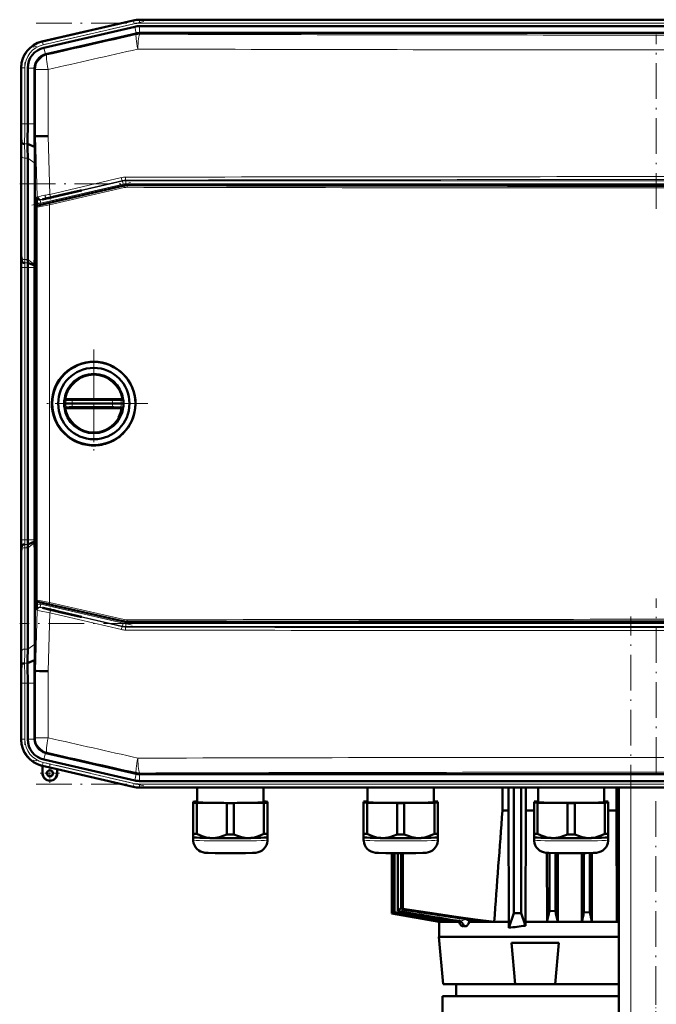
# Model space of a CAD drawing. Extents: x -1438 to 1837, y -1650 to 612.
# Tile 39 of 89: x -1217 to -1003, y 234 to 566. Entities that reach past the tile are written whole.
import ezdxf

# ---------------------------------------------------------------- set-up
doc = ezdxf.new("R2010")
doc.units = 0
doc.linetypes.add('DASHDOT', pattern=[18.5, 12, -3, 0.5, -3])

msp = doc.modelspace()

# ---------------------------------------------------------------- linework, layer by layer
at = {"color": 7, "linetype": 'DASHDOT', "lineweight": 18}
for p, q in [((-1175.15, 565.2), (-1212.41, 556.6)), ((-1211.46, 564.64), (-793.79, 564.64)), ((-1002.63, 502.14), (-1002.63, 560.82)), ((-1215.29, 551.46), (-1215.29, 528.83)), ((-1216.98, 510.59), (-788.27, 510.59)), ((-1212.84, 503.41), (-1179.14, 511.19)), ((-1215.29, 381.55), (-1215.29, 491.61)), ((-1192.02, 454.79), (-1192.02, 418.39)), ((-1192.02, 449.59), (-1192.02, 423.59)), ((-1173.82, 436.59), (-1210.22, 436.59)), ((-1179.02, 436.59), (-1205.02, 436.59)), ((-1179.14, 361.97), (-1212.84, 369.75)), ((-1002.63, 312.33), (-1002.63, 371.02)), ((-1011.23, -326), (-1011.23, 364.9)), ((-788.27, 362.56), (-1216.99, 362.56)), ((-1215.29, 344.32), (-1215.29, 321.69)), ((-1175.15, 307.95), (-1212.41, 316.55)), ((-1211.46, 308.51), (-793.79, 308.51)), ((-1002.73, 235.23), (-1002.73, 305.43))]:
    msp.add_line(p, q, dxfattribs=at)
at = {"color": 7, "lineweight": 50}
for p, q in [((-1178.74, 565.59), (-1209.5, 558.49)), ((-1178.74, 565.59), (-1209.31, 558.53)), ((-1176.66, 565.83), (-1156.39, 565.83)), ((-828.6, 565.83), (-1176.66, 565.83)), ((-1176.66, 563.64), (-1156.39, 563.64)), ((-843.59, 565.83), (-1156.39, 565.83)), ((-843.59, 563.64), (-1156.39, 563.64)), ((-1178.25, 563.46), (-1208.82, 556.4)), ((-1177.76, 561.23), (-1208.13, 554.21)), ((-1177.76, 561.23), (-1177.73, 561.23)), ((-1176.63, 561.35), (-828.62, 561.35)), ((-1216.48, 549.72), (-1216.48, 549.63)), ((-1216.47, 549.72), (-1216.48, 549.52)), ((-1216.48, 549.52), (-1216.48, 530.72)), ((-1214.29, 549.52), (-1214.29, 530.72)), ((-1212, 549.34), (-1212, 549.52)), ((-1212, 549.34), (-1212, 530.72)), ((-1216.33, 524.39), (-1216.5, 526.58)), ((-1211.95, 523), (-1214.33, 523.99)), ((-1212.01, 526.58), (-1211.68, 526.58)), ((-1211.68, 526.58), (-1211.33, 526.59)), ((-1216.48, 523.65), (-1216.48, 489.51)), ((-1216.48, 523.65), (-1216.48, 489.51)), ((-1214.29, 519.23), (-1214.29, 485.09)), ((-1211.91, 517.54), (-1211.91, 486.58)), ((-1181.85, 509.98), (-1210.89, 503.28)), ((-1203.42, 506.74), (-1196.56, 508.33)), ((-1196.17, 508.33), (-1203.42, 506.65)), ((-1196.17, 508.33), (-1196.56, 508.33)), ((-824.51, 510.11), (-1180.73, 510.11)), ((-1211.22, 503.03), (-1211.25, 504.31)), ((-1206.67, 505.99), (-1205.69, 506.22)), ((-1205.69, 506.13), (-1206.67, 505.9)), ((-1205.69, 506.22), (-1205.54, 506.25)), ((-1205.69, 506.13), (-1205.69, 506.22)), ((-1205.54, 506.17), (-1205.69, 506.13)), ((-1205.54, 506.25), (-1204.84, 506.41)), ((-1204.84, 506.33), (-1205.54, 506.17)), ((-1205.54, 506.17), (-1205.54, 506.25)), ((-1204.84, 506.41), (-1203.42, 506.74)), ((-1203.42, 506.65), (-1204.84, 506.33)), ((-1204.84, 506.33), (-1204.84, 506.41)), ((-1203.42, 506.65), (-1203.42, 506.74)), ((-1211.28, 502.79), (-1211.28, 370.38)), ((-1216.28, 484.39), (-1216.45, 486.58)), ((-1212, 483.04), (-1214.28, 483.99)), ((-1211.91, 486.58), (-1211.99, 483.46)), ((-1211.28, 486.59), (-1211.91, 486.58)), ((-1216.48, 482.43), (-1216.48, 390.72)), ((-1214.29, 390.72), (-1214.29, 482.44)), ((-1211.99, 483.46), (-1212, 483.04)), ((-1212, 483.04), (-1212, 482.44)), ((-1212, 482.44), (-1212, 390.72)), ((-1201.94, 437.85), (-1201.97, 437.64)), ((-1200.86, 438.09), (-1201.47, 438.09)), ((-1200.86, 438.09), (-1199.21, 438.09)), ((-1185.72, 438.09), (-1199.21, 438.09)), ((-1185.72, 438.09), (-1184.89, 438.09)), ((-1184.89, 438.09), (-1184.16, 438.09)), ((-1184.16, 438.09), (-1183.39, 438.09)), ((-1182.57, 438.09), (-1183.39, 438.09)), ((-1182.08, 437.64), (-1182.1, 437.85)), ((-1201.43, 436.59), (-1202.02, 436.59)), ((-1201.94, 435.33), (-1201.97, 435.53)), ((-1200.86, 435.09), (-1201.47, 435.09)), ((-1199.38, 436.59), (-1201.43, 436.59)), ((-1200.86, 435.09), (-1199.21, 435.09)), ((-1199.38, 436.59), (-1185.71, 436.59)), ((-1185.72, 435.09), (-1199.21, 435.09)), ((-1185.72, 435.09), (-1183.39, 435.09)), ((-1182.82, 436.59), (-1185.71, 436.59)), ((-1182.57, 435.09), (-1183.39, 435.09)), ((-1182.02, 436.59), (-1182.82, 436.59)), ((-1182.08, 435.53), (-1182.1, 435.33)), ((-1192.28, 422.5), (-1192.02, 422.5)), ((-1216.28, 388.77), (-1216.45, 386.58)), ((-1214.29, 353.93), (-1214.29, 388.07)), ((-1212, 390.11), (-1214.28, 389.17)), ((-1212, 390.11), (-1212, 390.72)), ((-1211.99, 389.7), (-1212, 390.11)), ((-1211.91, 386.57), (-1211.99, 389.7)), ((-1211.28, 386.57), (-1211.91, 386.57)), ((-1211.91, 355.61), (-1211.91, 386.57)), ((-1216.48, 349.51), (-1216.48, 383.65)), ((-1216.48, 349.51), (-1216.48, 383.65)), ((-1211.22, 370.14), (-1211.25, 368.84)), ((-1181.85, 363.19), (-1210.89, 369.89)), ((-1205.69, 367.02), (-1206.68, 367.25)), ((-1206.68, 367.16), (-1205.69, 366.93)), ((-1205.69, 367.02), (-1205.54, 366.99)), ((-1205.69, 367.02), (-1205.69, 366.93)), ((-1205.54, 366.9), (-1205.69, 366.93)), ((-1205.54, 366.99), (-1204.84, 366.83)), ((-1205.54, 366.99), (-1205.54, 366.9)), ((-1204.84, 366.74), (-1205.54, 366.9)), ((-1204.84, 366.83), (-1203.42, 366.5)), ((-1204.84, 366.83), (-1204.84, 366.74)), ((-1203.42, 366.41), (-1204.84, 366.74)), ((-1196.17, 364.83), (-1203.42, 366.5)), ((-1203.42, 366.5), (-1203.42, 366.41)), ((-1203.42, 366.41), (-1196.56, 364.83)), ((-1196.56, 364.83), (-1196.17, 364.83)), ((-1180.73, 363.06), (-824.51, 363.06)), ((-1216.33, 348.77), (-1216.5, 346.58)), ((-1211.95, 350.16), (-1214.33, 349.17)), ((-1212.01, 346.57), (-1211.98, 348.39)), ((-1211.98, 348.39), (-1211.95, 350.16)), ((-1212.01, 346.57), (-1211.68, 346.57)), ((-1211.33, 346.56), (-1211.68, 346.57)), ((-1216.48, 323.63), (-1216.48, 342.43)), ((-1214.29, 323.63), (-1214.29, 342.44)), ((-1212, 323.81), (-1212, 342.44)), ((-1216.47, 323.43), (-1216.48, 323.63)), ((-1216.48, 323.43), (-1216.48, 323.52)), ((-1212, 323.81), (-1212, 323.63)), ((-1177.76, 311.93), (-1208.13, 318.94)), ((-1178.25, 309.69), (-1208.82, 316.75)), ((-1209.31, 314.62), (-1209.5, 314.67)), ((-1209.31, 314.62), (-1209.5, 314.67)), ((-1209.31, 314.62), (-1209.27, 314.69)), ((-1209.31, 312.12), (-1209.31, 314.62)), ((-1209.27, 312.12), (-1209.27, 314.69)), ((-1209.27, 314.69), (-1204.34, 313.55)), ((-1204.34, 313.55), (-1204.31, 313.47)), ((-1204.34, 313.55), (-1204.34, 312.12)), ((-1204.31, 312.12), (-1204.31, 313.47)), ((-1204.31, 313.47), (-1204.31, 312.12)), ((-1178.74, 307.56), (-1204.31, 313.47)), ((-1177.76, 311.93), (-1177.73, 311.92)), ((-1176.66, 311.8), (-1176.63, 311.8)), ((-1176.63, 311.8), (-828.62, 311.8)), ((-1176.66, 309.51), (-1156.39, 309.51)), ((-843.59, 309.51), (-1156.39, 309.51)), ((-828.6, 307.33), (-1176.66, 307.33)), ((-1157.2, 307.33), (-1157.2, 302.41)), ((-1134.9, 302.41), (-1134.9, 307.33)), ((-1099.82, 307.33), (-1099.82, 302.42)), ((-1077.52, 302.42), (-1077.52, 307.33)), ((-1054.42, 307.33), (-1054.42, 299.58)), ((-1052.43, 307.33), (-1052.43, 299.58)), ((-1050.63, 265.08), (-1050.63, 307.33)), ((-1048.13, 265.08), (-1048.13, 307.33)), ((-1046.59, 307.33), (-1046.59, 299.58)), ((-1042.45, 307.33), (-1042.45, 302.42)), ((-1020.15, 302.42), (-1020.15, 307.33)), ((-1016.01, 307.33), (-1016.01, 299.58)), ((-1015.35, 307.33), (-1015.35, 265.04)), ((-1015.23, -268.42), (-1015.23, 307.33)), ((-1158.55, 302.57), (-1158.55, 302.26)), ((-1158.55, 302.26), (-1158.55, 291.76)), ((-1157.2, 302.62), (-1157.36, 302.62)), ((-1157.36, 302.21), (-1147.23, 302.05)), ((-1157.36, 302.21), (-1157.36, 291.7)), ((-1147.23, 302.05), (-1147.23, 291.55)), ((-1144.86, 302.05), (-1134.73, 302.21)), ((-1144.86, 302.05), (-1144.86, 291.55)), ((-1134.73, 302.62), (-1134.9, 302.62)), ((-1134.73, 302.21), (-1134.73, 291.7)), ((-1133.55, 302.26), (-1133.55, 302.57)), ((-1133.55, 302.26), (-1133.55, 291.76)), ((-1101.17, 302.57), (-1101.17, 302.26)), ((-1101.17, 302.26), (-1101.17, 291.76)), ((-1099.82, 302.62), (-1099.99, 302.62)), ((-1099.99, 302.21), (-1089.86, 302.06)), ((-1099.99, 302.21), (-1099.99, 291.7)), ((-1089.86, 302.06), (-1089.86, 291.55)), ((-1087.49, 302.06), (-1077.36, 302.21)), ((-1087.49, 302.06), (-1087.49, 291.55)), ((-1077.36, 302.62), (-1077.52, 302.62)), ((-1077.36, 302.21), (-1077.36, 291.7)), ((-1076.17, 302.26), (-1076.17, 302.57)), ((-1076.17, 302.26), (-1076.17, 291.76)), ((-1043.8, 302.57), (-1043.8, 302.26)), ((-1043.8, 302.26), (-1043.8, 291.76)), ((-1042.45, 302.63), (-1042.61, 302.62)), ((-1042.61, 302.21), (-1032.48, 302.06)), ((-1042.61, 302.21), (-1042.61, 291.71)), ((-1032.48, 302.06), (-1032.48, 291.55)), ((-1030.11, 302.06), (-1019.98, 302.21)), ((-1030.11, 302.06), (-1030.11, 291.55)), ((-1019.98, 302.62), (-1020.15, 302.63)), ((-1019.98, 302.21), (-1019.98, 291.71)), ((-1018.8, 302.26), (-1018.8, 302.57)), ((-1018.8, 302.26), (-1018.8, 291.76)), ((-1054.42, 299.58), (-1052.43, 299.58)), ((-1052.43, 299.58), (-1052.28, 262.08)), ((-1046.72, 262.08), (-1046.59, 299.58)), ((-1046.59, 299.58), (-1043.8, 299.58)), ((-1018.8, 299.58), (-1016.01, 299.58)), ((-1016.01, 299.58), (-1015.94, 262.11)), ((-1158.55, 291.76), (-1158.55, 290.61)), ((-1133.55, 290.61), (-1133.55, 291.76)), ((-1101.17, 291.76), (-1101.17, 290.61)), ((-1076.17, 290.61), (-1076.17, 291.76)), ((-1043.8, 291.76), (-1043.8, 290.61)), ((-1018.8, 290.61), (-1018.8, 291.76)), ((-1158.55, 290.61), (-1158.55, 289.66)), ((-1158.54, 290.6), (-1158.55, 290.61)), ((-1133.55, 289.66), (-1133.55, 290.61)), ((-1133.55, 290.6), (-1133.55, 290.61)), ((-1101.17, 290.61), (-1101.17, 289.66)), ((-1101.17, 290.6), (-1101.17, 290.61)), ((-1076.18, 290.6), (-1076.17, 290.61)), ((-1076.17, 289.66), (-1076.17, 290.61)), ((-1043.8, 290.61), (-1043.8, 289.66)), ((-1043.79, 290.6), (-1043.8, 290.61)), ((-1018.8, 289.66), (-1018.8, 290.61)), ((-1018.8, 290.6), (-1018.8, 290.61)), ((-1091.73, 285.22), (-1091.73, 264.93)), ((-1091.72, 285.22), (-1091.72, 264.93)), ((-1091.54, 285.22), (-1091.54, 265.01)), ((-1091.46, 285.22), (-1091.46, 265.04)), ((-1090.9, 285.21), (-1090.9, 265.28)), ((-1090.74, 285.21), (-1090.74, 265.34)), ((-1089.69, 265.76), (-1089.69, 285.21)), ((-1088.26, 285.2), (-1088.26, 266.32)), ((-1087.94, 285.2), (-1087.94, 266.44)), ((-1039.48, 285.37), (-1039.43, 262.11)), ((-1038.6, 285.32), (-1038.6, 265.81)), ((-1036.6, 285.25), (-1036.6, 265.72)), ((-1035.78, 285.24), (-1035.83, 262.11)), ((-1027.7, 285.23), (-1027.65, 262.11)), ((-1026.98, 285.24), (-1026.98, 265.34)), ((-1024.98, 285.28), (-1024.98, 265.28)), ((-1024.29, 285.3), (-1024.33, 262.11)), ((-1090.74, 265.34), (-1090.9, 265.28)), ((-1089.69, 265.76), (-1089.69, 265.76)), ((-1089.68, 265.76), (-1089.69, 265.76)), ((-1089.67, 265.77), (-1089.68, 265.77)), ((-1089.68, 265.76), (-1089.68, 265.77)), ((-1088.26, 266.32), (-1087.94, 266.44)), ((-1038.6, 265.81), (-1036.6, 265.72)), ((-1026.98, 265.34), (-1024.98, 265.28)), ((-1091.72, 264.93), (-1091.73, 264.93)), ((-1075.72, 262.11), (-1091.73, 264.93)), ((-1075.71, 262.11), (-1091.72, 264.93)), ((-1091.54, 265.01), (-1091.46, 265.04)), ((-1075.03, 262.11), (-1091.54, 265.01)), ((-1075.72, 262.11), (-1075.73, 262.08)), ((-1075.73, 262.08), (-1068.98, 262.08)), ((-1075.73, 262.08), (-1075.73, 257.08)), ((-1075.72, 262.11), (-1075.71, 262.11)), ((-1075.7, 262.23), (-1075.71, 262.11)), ((-1075.03, 262.11), (-1074.52, 262.11)), ((-1074.5, 262.46), (-1074.52, 262.11)), ((-1072.45, 262.11), (-1071.34, 262.11)), ((-1071.3, 262.76), (-1071.34, 262.11)), ((-1069.26, 262.44), (-1069.76, 262.51)), ((-1068.65, 262.36), (-1069.26, 262.44)), ((-1069.01, 262.51), (-1068.79, 262.43)), ((-1068.98, 262.1), (-1068.98, 262.08)), ((-1065.59, 262.22), (-1065.64, 262.08)), ((-1065.64, 262.08), (-1052.28, 262.08)), ((-1060.57, 262.11), (-1057.22, 262.11)), ((-1052.28, 260.08), (-1050.63, 265.08)), ((-1052.28, 262.08), (-1052.28, 260.08)), ((-1050.63, 265.08), (-1048.13, 265.08)), ((-1046.72, 260.81), (-1048.13, 265.08)), ((-1046.72, 262.08), (-1037.72, 262.08)), ((-1046.72, 260.81), (-1046.72, 262.08)), ((-1039.43, 262.11), (-1037.72, 262.11)), ((-1037.72, 262.11), (-1035.83, 262.11)), ((-1037.72, 262.08), (-1015.23, 262.08)), ((-1027.65, 262.11), (-1024.33, 262.11)), ((-1015.35, 265.04), (-1015.94, 262.11)), ((-1015.94, 262.11), (-1015.23, 262.11)), ((-1015.35, 265.04), (-1015.23, 265.04)), ((-1075.8, 257.08), (-1074.4, 241.08)), ((-1015.23, 257.08), (-1075.8, 257.08)), ((-1051.43, 255.08), (-1048.98, 255.08)), ((-1050.2, 241.08), (-1051.43, 255.08)), ((-1048.98, 255.08), (-1043.18, 255.08)), ((-1043.18, 255.08), (-1037.5, 255.08)), ((-1037.5, 255.08), (-1035.43, 255.08)), ((-1036.65, 241.08), (-1035.43, 255.08)), ((-1074.4, 241.08), (-1050.2, 241.08)), ((-1069.98, 241.08), (-1069.98, 237.08)), ((-1050.2, 241.08), (-1047.87, 241.08)), ((-1047.87, 241.08), (-1042.63, 241.08)), ((-1042.63, 241.08), (-1037.78, 241.08)), ((-1037.78, 241.08), (-1036.65, 241.08)), ((-1036.65, 241.08), (-1015.23, 241.08)), ((-1074.63, 237.08), (-1015.23, 237.08)), ((-1074.63, 237.08), (-1074.63, 226.08)), ((-1015.23, 237.08), (-1069.98, 237.08))]:
    msp.add_line(p, q, dxfattribs=at)
at = {"color": 7, "lineweight": 18}
for p, q in [((-1178.7, 565.41), (-1209.32, 558.34)), ((-1178.47, 564.44), (-1209.1, 557.37)), ((-1178.7, 565.41), (-1178.74, 565.59)), ((-1178.7, 565.41), (-1178.47, 564.44)), ((-1176.66, 565.64), (-1176.66, 565.83)), ((-1176.66, 565.64), (-1176.66, 564.64)), ((-1176.66, 565.64), (-828.6, 565.64)), ((-1176.66, 564.64), (-828.6, 564.64)), ((-1176.66, 561.35), (-1176.66, 563.64)), ((-1177.73, 561.23), (-1178.25, 563.46)), ((-1177.71, 560.8), (-1177.76, 561.23)), ((-1176.63, 561.35), (-1176.58, 560.93)), ((-1209.5, 558.49), (-1209.32, 558.34)), ((-1209.1, 557.37), (-1209.32, 558.34)), ((-1208.3, 554.17), (-1208.82, 556.4)), ((-1208.13, 554.21), (-1207.81, 553.96)), ((-1216.29, 549.58), (-1216.48, 549.72)), ((-1216.29, 549.58), (-1216.29, 530.72)), ((-1216.29, 549.58), (-1215.29, 549.58)), ((-1215.29, 549.58), (-1215.29, 530.72)), ((-1212, 549.52), (-1214.29, 549.52)), ((-1211.68, 549.09), (-1212, 549.34)), ((-1211.68, 526.58), (-1211.68, 549.09)), ((-1207.38, 549.09), (-1211.68, 549.09)), ((-1207.38, 549.09), (-1207.38, 526.65)), ((-1216.29, 530.72), (-1216.48, 530.72)), ((-1216.29, 530.72), (-1215.29, 530.72)), ((-1214.29, 530.72), (-1215.29, 530.72)), ((-1212, 530.72), (-1214.29, 530.72)), ((-1214.33, 523.99), (-1215.33, 523.99)), ((-1211.14, 506.15), (-1211.68, 526.58)), ((-1207.38, 526.65), (-1206.86, 507.03)), ((-1216.29, 519.91), (-1216.29, 485.77)), ((-1215.29, 519.23), (-1215.29, 485.09)), ((-1214.29, 519.23), (-1215.29, 519.23)), ((-1211.91, 517.54), (-1214.29, 519.23)), ((-1210.04, 505.08), (-1182.38, 511.47)), ((-1182.16, 510.49), (-1209.82, 504.11)), ((-1206.86, 507.03), (-1182.75, 512.65)), ((-1182.41, 511.68), (-1206.5, 506.06)), ((-1182.38, 511.47), (-1182.41, 511.68)), ((-1182.16, 510.49), (-1182.38, 511.47)), ((-1181.28, 511.81), (-1181.26, 511.59)), ((-1181.26, 511.59), (-823.99, 511.59)), ((-1181.26, 510.59), (-1181.26, 511.59)), ((-823.99, 510.59), (-1181.26, 510.59)), ((-1206.94, 504.04), (-1181.83, 509.77)), ((-1181.78, 509.29), (-1206.9, 503.55)), ((-1181.83, 509.77), (-1181.85, 509.98)), ((-1180.73, 510.11), (-1180.71, 509.9)), ((-1211.27, 506.03), (-1211.14, 506.15)), ((-1209.92, 505.2), (-1210.04, 505.08)), ((-1209.82, 504.11), (-1210.04, 505.08)), ((-1206.67, 505.9), (-1206.67, 505.99)), ((-1211.2, 502.73), (-1211.28, 502.79)), ((-1211.2, 370.44), (-1211.2, 502.73)), ((-1210.89, 503.28), (-1210.82, 503.22)), ((-1206.9, 503.55), (-1206.9, 369.62)), ((-1216.45, 486.58), (-1216.5, 486.58)), ((-1214.29, 485.09), (-1215.29, 485.09)), ((-1214.28, 483.99), (-1215.28, 483.99)), ((-1211.99, 483.46), (-1214.29, 485.09)), ((-1216.29, 482.44), (-1216.48, 482.44)), ((-1216.29, 390.72), (-1216.29, 482.44)), ((-1216.29, 482.44), (-1215.29, 482.44)), ((-1214.29, 482.44), (-1215.29, 482.44)), ((-1215.29, 390.72), (-1215.29, 482.44)), ((-1212, 482.44), (-1214.29, 482.44)), ((-1201.35, 437.65), (-1201.97, 437.64)), ((-1199.3, 437.59), (-1185.8, 437.59)), ((-1182.08, 437.64), (-1182.9, 437.65)), ((-1201.35, 435.52), (-1201.97, 435.53)), ((-1201.35, 435.52), (-1200.7, 435.54)), ((-1199.3, 435.58), (-1185.8, 435.58)), ((-1184.78, 435.55), (-1183.87, 435.53)), ((-1183.87, 435.53), (-1182.9, 435.52)), ((-1182.08, 435.53), (-1182.9, 435.52)), ((-1216.29, 390.72), (-1216.48, 390.72)), ((-1216.29, 390.72), (-1215.29, 390.72)), ((-1214.29, 390.72), (-1215.29, 390.72)), ((-1214.29, 388.07), (-1215.29, 388.07)), ((-1215.29, 353.93), (-1215.29, 388.07)), ((-1214.28, 389.17), (-1215.28, 389.17)), ((-1212, 390.72), (-1214.29, 390.72)), ((-1211.99, 389.7), (-1214.29, 388.07)), ((-1216.5, 386.58), (-1216.45, 386.58)), ((-1216.29, 353.24), (-1216.29, 387.39)), ((-1211.28, 370.38), (-1211.2, 370.44)), ((-1210.82, 369.95), (-1210.89, 369.89)), ((-1209.82, 369.05), (-1210.04, 368.07)), ((-1182.38, 361.69), (-1210.04, 368.07)), ((-1210.04, 368.07), (-1209.92, 367.96)), ((-1209.82, 369.05), (-1182.16, 362.66)), ((-1181.83, 363.4), (-1206.94, 369.14)), ((-1206.9, 369.62), (-1181.78, 363.88)), ((-1211.68, 346.57), (-1211.14, 367.01)), ((-1211.14, 367.01), (-1211.27, 367.13)), ((-1206.86, 366.13), (-1207.38, 346.51)), ((-1182.75, 360.51), (-1206.86, 366.13)), ((-1206.68, 367.25), (-1206.68, 367.16)), ((-1206.5, 367.1), (-1182.41, 361.48)), ((-1182.38, 361.69), (-1182.41, 361.48)), ((-1182.16, 362.66), (-1182.38, 361.69)), ((-1181.83, 363.4), (-1181.85, 363.19)), ((-1181.28, 361.35), (-1181.26, 361.56)), ((-1181.26, 362.56), (-1181.26, 361.56)), ((-1181.26, 362.56), (-823.99, 362.56)), ((-823.99, 361.56), (-1181.26, 361.56)), ((-1180.71, 363.27), (-1180.73, 363.06)), ((-1211.91, 355.61), (-1214.29, 353.93)), ((-1214.29, 353.93), (-1215.29, 353.93)), ((-1214.33, 349.17), (-1215.33, 349.17)), ((-1211.68, 324.07), (-1211.68, 346.57)), ((-1207.38, 346.51), (-1207.38, 324.07)), ((-1216.29, 342.44), (-1216.48, 342.44)), ((-1216.29, 342.44), (-1215.29, 342.44)), ((-1216.29, 323.58), (-1216.29, 342.44)), ((-1214.29, 342.44), (-1215.29, 342.44)), ((-1215.29, 323.58), (-1215.29, 342.44)), ((-1212, 342.44), (-1214.29, 342.44)), ((-1216.48, 323.43), (-1216.29, 323.58)), ((-1215.29, 323.58), (-1216.29, 323.58)), ((-1212, 323.63), (-1214.29, 323.63)), ((-1211.68, 324.07), (-1212, 323.81)), ((-1211.68, 324.07), (-1207.38, 324.07)), ((-1208.3, 318.98), (-1208.82, 316.75)), ((-1208.13, 318.94), (-1207.81, 319.2)), ((-1209.32, 314.81), (-1209.1, 315.79)), ((-1178.47, 308.72), (-1209.1, 315.79)), ((-1209.32, 314.81), (-1209.5, 314.67)), ((-1178.7, 307.74), (-1209.32, 314.81)), ((-1209.27, 312.12), (-1209.31, 312.12)), ((-1204.34, 312.12), (-1204.31, 312.12)), ((-1177.73, 311.92), (-1178.25, 309.69)), ((-1177.71, 312.35), (-1177.76, 311.93)), ((-1176.66, 311.8), (-1176.66, 309.51)), ((-1176.63, 311.8), (-1176.58, 312.23)), ((-1178.7, 307.74), (-1178.47, 308.72)), ((-1176.66, 308.51), (-828.6, 308.51)), ((-1176.66, 307.51), (-1176.66, 308.51)), ((-1178.7, 307.74), (-1178.74, 307.56)), ((-1176.66, 307.51), (-828.6, 307.51)), ((-1176.66, 307.51), (-1176.66, 307.33)), ((-1011.23, -268.42), (-1011.23, 307.33)), ((-1089.68, 265.77), (-1089.68, 285.21)), ((-1089.67, 265.77), (-1089.67, 285.21)), ((-1088.72, 285.2), (-1088.72, 266.61)), ((-1088.26, 266.54), (-1088.72, 266.61)), ((-1069.91, 262.53), (-1069.76, 262.51))]:
    msp.add_line(p, q, dxfattribs=at)
at = {"color": 7, "linetype": 'DASHDOT', "lineweight": 18, "ltscale": 0.020221}
msp.add_line((-1206.67, 506.06), (-1206.67, 505.25), dxfattribs=at)
at = {"color": 7, "linetype": 'DASHDOT', "lineweight": 18, "ltscale": 0.019753}
msp.add_line((-1206.68, 367.1), (-1206.68, 367.89), dxfattribs=at)
at = {"color": 7, "linetype": 'DASHDOT', "lineweight": 18, "ltscale": 0.1625}
for p, q in [((-1206.81, 315.37), (-1206.81, 308.87)), ((-1203.56, 312.12), (-1210.06, 312.12))]:
    msp.add_line(p, q, dxfattribs=at)
at = {"color": 7, "linetype": 'DASHDOT', "lineweight": 18, "ltscale": 0.160231}
msp.add_line((-1206.81, 315.33), (-1206.81, 308.92), dxfattribs=at)
at = {"color": 7, "linetype": 'DASHDOT', "lineweight": 18, "ltscale": 0.160233}
msp.add_line((-1203.6, 312.12), (-1210.01, 312.12), dxfattribs=at)
at = {"color": 7, "linetype": 'DASHDOT', "lineweight": 18, "ltscale": 0.330015}
msp.add_line((-1002.73, 238.18), (-1002.73, 224.98), dxfattribs=at)
at = {"color": 7, "lineweight": 18}
for points in [[(-1211.14, 506.15), (-1211.13, 506.15), (-1211.09, 506.16), (-1210.79, 506.24)], [(-1210.82, 503.22), (-1210.81, 503.22), (-1210.8, 503.22), (-1210.73, 503.23), (-1210.08, 503.35), (-1206.94, 504.04)], [(-1209.64, 505.29), (-1209.88, 505.21), (-1209.91, 505.2), (-1209.92, 505.2)], [(-1206.9, 503.55), (-1210.4, 502.86), (-1211.08, 502.74), (-1211.18, 502.73), (-1211.2, 502.73), (-1211.2, 502.73), (-1211.2, 502.73)], [(-1199.21, 438.09), (-1199.21, 438.09), (-1199.22, 438.08), (-1199.23, 438.07), (-1199.24, 438.04), (-1199.29, 437.83), (-1199.3, 437.59)], [(-1185.8, 437.59), (-1185.78, 437.94), (-1185.76, 438.04), (-1185.74, 438.07), (-1185.73, 438.08), (-1185.73, 438.08), (-1185.72, 438.09)], [(-1185.8, 437.59), (-1183.54, 437.65), (-1182.9, 437.65)], [(-1199.21, 435.09), (-1199.21, 435.09), (-1199.22, 435.09), (-1199.23, 435.1), (-1199.24, 435.13), (-1199.29, 435.35), (-1199.3, 435.58)], [(-1185.8, 435.58), (-1185.78, 435.23), (-1185.76, 435.13), (-1185.74, 435.1), (-1185.73, 435.09), (-1185.73, 435.09), (-1185.72, 435.09)], [(-1211.2, 370.44), (-1211.2, 370.44), (-1211.19, 370.44), (-1211.09, 370.43), (-1210.34, 370.3), (-1206.9, 369.62)], [(-1206.94, 369.14), (-1209.24, 369.65), (-1210.62, 369.93), (-1210.79, 369.95), (-1210.81, 369.95), (-1210.81, 369.95), (-1210.82, 369.95)], [(-1209.92, 367.96), (-1209.91, 367.96), (-1209.9, 367.95), (-1209.78, 367.91), (-1208.1, 367.48), (-1206.5, 367.1)], [(-1206.86, 366.13), (-1210.3, 366.81), (-1211.09, 366.99), (-1211.13, 367.01), (-1211.14, 367.01)], [(-1069.01, 262.51), (-1068.48, 262.48), (-1067.97, 262.52), (-1067.73, 262.57), (-1067.51, 262.66), (-1067.33, 262.77), (-1067.24, 262.87)]]:
    msp.add_lwpolyline(points, dxfattribs=at)
at = {"color": 7, "lineweight": 50}
for points in [[(-1206.67, 505.99), (-1208.13, 505.65), (-1209.1, 505.41), (-1209.26, 505.36), (-1209.28, 505.35), (-1209.28, 505.35)], [(-1209.28, 505.35), (-1209.28, 505.35), (-1209.27, 505.35), (-1209.23, 505.35), (-1208.84, 505.42), (-1206.67, 505.9)], [(-1201.94, 437.85), (-1201.94, 437.84), (-1201.94, 437.84), (-1201.94, 437.84), (-1201.94, 437.84), (-1201.93, 437.85), (-1201.91, 437.87)], [(-1182.13, 437.87), (-1182.11, 437.85), (-1182.1, 437.84), (-1182.1, 437.84), (-1182.1, 437.84), (-1182.1, 437.84), (-1182.1, 437.85)], [(-1201.94, 435.33), (-1201.94, 435.33), (-1201.94, 435.33), (-1201.94, 435.33), (-1201.93, 435.32), (-1201.84, 435.23), (-1201.68, 435.13)], [(-1182.13, 435.31), (-1182.11, 435.33), (-1182.1, 435.33), (-1182.1, 435.33), (-1182.1, 435.33), (-1182.1, 435.33), (-1182.1, 435.33)], [(-1209.28, 367.81), (-1209.28, 367.81), (-1209.27, 367.8), (-1209.23, 367.79), (-1208.84, 367.68), (-1206.68, 367.16)], [(-1206.68, 367.25), (-1208.13, 367.58), (-1209.09, 367.78), (-1209.26, 367.81), (-1209.27, 367.81), (-1209.28, 367.81), (-1209.28, 367.81), (-1209.28, 367.81)], [(-1152.3, 290.33), (-1152.92, 290.36), (-1153.54, 290.43), (-1154.19, 290.54), (-1154.84, 290.71), (-1156.1, 291.13), (-1157.36, 291.7)], [(-1134.73, 291.7), (-1135.99, 291.13), (-1137.25, 290.71), (-1137.9, 290.54), (-1138.55, 290.43), (-1139.17, 290.36), (-1139.8, 290.33)], [(-1094.92, 290.33), (-1095.54, 290.36), (-1096.16, 290.43), (-1096.82, 290.55), (-1097.47, 290.71), (-1098.73, 291.13), (-1099.99, 291.7)], [(-1077.36, 291.7), (-1078.62, 291.13), (-1079.88, 290.71), (-1080.53, 290.55), (-1081.18, 290.43), (-1081.8, 290.36), (-1082.42, 290.33)], [(-1037.55, 290.33), (-1038.17, 290.36), (-1038.79, 290.43), (-1039.44, 290.55), (-1040.09, 290.71), (-1041.35, 291.14), (-1042.61, 291.71)], [(-1019.98, 291.71), (-1021.24, 291.14), (-1022.5, 290.71), (-1023.15, 290.55), (-1023.81, 290.43), (-1024.43, 290.36), (-1025.05, 290.33)], [(-1146.05, 285.2), (-1151.12, 285.25), (-1153.52, 285.32), (-1154.59, 285.4), (-1155.36, 285.54), (-1156.05, 285.79), (-1156.72, 286.17), (-1157.3, 286.65), (-1157.79, 287.24), (-1158.16, 287.89), (-1158.41, 288.61), (-1158.53, 289.36), (-1158.55, 289.66)], [(-1147.23, 291.55), (-1148.49, 291.02), (-1149.75, 290.63), (-1150.4, 290.49), (-1151.05, 290.39), (-1151.67, 290.34), (-1152.3, 290.33)], [(-1146.05, 285.2), (-1140.97, 285.25), (-1138.57, 285.32), (-1137.5, 285.4), (-1136.73, 285.54), (-1136.04, 285.79), (-1135.38, 286.17), (-1134.79, 286.65), (-1134.3, 287.24), (-1133.93, 287.89), (-1133.68, 288.61), (-1133.56, 289.36), (-1133.55, 289.66)], [(-1139.8, 290.33), (-1140.42, 290.34), (-1141.04, 290.39), (-1141.69, 290.49), (-1142.34, 290.63), (-1143.6, 291.02), (-1144.86, 291.55)], [(-1088.67, 285.2), (-1093.75, 285.25), (-1096.15, 285.32), (-1097.22, 285.4), (-1097.98, 285.54), (-1098.68, 285.79), (-1099.34, 286.17), (-1099.93, 286.66), (-1100.41, 287.24), (-1100.79, 287.9), (-1101.04, 288.61), (-1101.16, 289.36), (-1101.17, 289.66)], [(-1089.86, 291.55), (-1091.12, 291.02), (-1092.38, 290.63), (-1093.02, 290.49), (-1093.68, 290.39), (-1094.3, 290.34), (-1094.92, 290.33)], [(-1088.67, 285.2), (-1083.6, 285.25), (-1081.2, 285.32), (-1080.12, 285.4), (-1079.36, 285.54), (-1078.67, 285.79), (-1078, 286.17), (-1077.42, 286.66), (-1076.93, 287.24), (-1076.56, 287.9), (-1076.3, 288.61), (-1076.18, 289.36), (-1076.17, 289.66)], [(-1082.42, 290.33), (-1083.05, 290.34), (-1083.67, 290.39), (-1084.32, 290.49), (-1084.97, 290.63), (-1086.23, 291.02), (-1087.49, 291.55)], [(-1031.3, 285.21), (-1036.37, 285.25), (-1038.77, 285.32), (-1039.85, 285.4), (-1040.61, 285.54), (-1041.3, 285.79), (-1041.97, 286.17), (-1042.55, 286.66), (-1043.04, 287.24), (-1043.41, 287.9), (-1043.67, 288.61), (-1043.79, 289.36), (-1043.8, 289.66)], [(-1032.48, 291.55), (-1033.74, 291.02), (-1035, 290.63), (-1035.65, 290.49), (-1036.3, 290.39), (-1036.92, 290.34), (-1037.55, 290.33)], [(-1031.3, 285.21), (-1026.22, 285.25), (-1023.83, 285.32), (-1022.75, 285.4), (-1021.99, 285.54), (-1021.29, 285.79), (-1020.63, 286.17), (-1020.04, 286.66), (-1019.56, 287.24), (-1019.18, 287.9), (-1018.93, 288.61), (-1018.81, 289.36), (-1018.8, 289.66)], [(-1025.05, 290.33), (-1025.67, 290.34), (-1026.3, 290.39), (-1026.95, 290.49), (-1027.59, 290.63), (-1028.85, 291.02), (-1030.11, 291.55)], [(-1089.67, 265.77), (-1089.52, 265.91), (-1088.72, 266.61)], [(-1060.57, 262.11), (-1071.26, 263.69), (-1088.26, 266.32)], [(-1057.22, 262.11), (-1063.59, 262.95), (-1070.04, 263.83), (-1078.9, 265.1), (-1087.94, 266.44)], [(-1068.88, 261.98), (-1069.27, 262.31), (-1069.75, 262.5), (-1069.91, 262.53)], [(-1067.39, 260.72), (-1067.63, 260.64), (-1067.88, 260.65), (-1068.12, 260.74), (-1068.29, 260.87), (-1068.46, 261.03), (-1068.74, 261.48), (-1068.98, 262.08)], [(-1067.39, 260.72), (-1067.68, 261.37), (-1068.09, 261.9), (-1068.49, 262.26)], [(-1065.64, 262.08), (-1065.76, 261.74), (-1065.91, 261.43), (-1066.07, 261.18), (-1066.25, 260.98), (-1066.45, 260.82), (-1066.64, 260.71), (-1066.83, 260.65), (-1067.02, 260.64), (-1067.2, 260.66), (-1067.39, 260.72)]]:
    msp.add_lwpolyline(points, dxfattribs=at)
for centre, radius in [((-1192.02, 436.59), 14), ((-1192.02, 436.59), 12), ((-1206.81, 312.12), 1.03), ((-1206.81, 312.12), 1)]:
    msp.add_circle(centre, radius, dxfattribs=at)
for centre, radius, start, end in [((-1176.66, 556.58), 9.25, 90.0004, 102.9992), ((-1176.66, 556.58), 9.25, 90.0004, 102.9992), ((-1176.66, 556.58), 7.06, 90.0004, 102.9993), ((-1207.48, 549.72), 8.99, 102.9916, 180.0084), ((-1207.23, 549.52), 7.06, 102.9968, 180.0034), ((-1207, 549.34), 5.01, 105.1072, 177.8928), ((-1564.06, 530.63), 347.59, 359.3315, 0.0143), ((-1784.53, 530.58), 570.24, 359.3376, 0.0139), ((-1904.47, 530.7), 692.47, 359.65945, 0.00195), ((-1423.7, 523.4), 207.22, 0.0687, 0.8785), ((-1554.07, 518.83), 339.78, 0.0681, 0.8707), ((-1822.78, 513.74), 610.9, 0.86852, 1.20439), ((-1191.9, -679.02), 1205.77, 90.73585, 90.92355), ((-1603.37, 517.08), 391.47, 0.0681, 0.8669), ((-1150.75, 505.84), 60.52, 179.8196, 181.4448), ((-1210.78, 502.79), 0.5, 102.9976, 180.0022), ((-1423.84, 489.76), 207.36, 359.1212, 359.9305), ((-1004.05, 489.75), 212.42, 180.0663, 180.8562), ((-1563.55, 482.52), 347.08, 359.9853, 0.6691), ((-858.74, 482.52), 357.73, 179.3493, 180.0128), ((-1134.47, 485.18), 79.83, 180.0641, 180.8524), ((-1079.49, 482.46), 134.8, 179.3521, 180.0124), ((-1192.07, 436.58), 14.09, 89.8034, 134.0601), ((-1192.07, 436.58), 14.09, 44.258, 89.8038), ((-1192.07, 436.58), 14.1, 134.0696, 179.1699), ((-1192.02, 436.59), 10, 7.2346, 172.765), ((-1192.07, 436.59), 14.09, 314.0192, 44.2557), ((-1201.38, 437.41), 0.705, 129.6312, 139.5308), ((-1201.43, 437.47), 0.622, 113.4776, 129.4362), ((-1201.46, 437.54), 0.549, 90.4701, 113.1016), ((-1182.58, 437.53), 0.553, 67.0525, 89.5669), ((-1182.62, 437.45), 0.645, 39.9598, 66.2327), ((-1192.07, 436.59), 14.09, 179.1903, 224.261), ((-1192.02, 436.59), 10, 187.235, 352.7654), ((-1201.46, 435.64), 0.556, 247.1205, 269.4699), ((-1192.02, 436.58), 9.49, 330.6713, 350.9616), ((-1182.58, 435.64), 0.558, 270.5728, 292.8875), ((-1182.61, 435.71), 0.628, 293.5258, 320.519), ((-1192.07, 436.59), 14.09, 224.2714, 246.7188), ((-1192.07, 436.59), 14.09, 291.5606, 314.0155), ((-1192.07, 436.59), 14.1, 246.7224, 269.1382), ((-1192.07, 436.59), 14.09, 270.1953, 291.5621), ((-1563.55, 390.63), 347.08, 359.3309, 0.0147), ((-858.74, 390.64), 357.73, 179.9872, 180.6507), ((-1079.49, 390.69), 134.8, 179.9876, 180.6479), ((-1134.47, 387.98), 79.83, 179.1476, 179.9359), ((-1423.84, 383.4), 207.36, 0.0695, 0.8788), ((-1004.05, 383.4), 212.42, 179.1438, 179.9337), ((-1210.78, 370.38), 0.5, 179.9976, 257.0022), ((-1150.75, 367.31), 60.52, 178.5511, 180.1764), ((-1180.73, 368.06), 5, 257.002, 269.998), ((-1603.37, 356.08), 391.47, 359.1331, 359.9319), ((-1554.07, 354.33), 339.78, 359.1293, 359.9319), ((-1423.7, 349.76), 207.22, 359.1215, 359.9313), ((-1784.53, 342.57), 570.24, 359.9861, 0.6624), ((-1564.06, 342.52), 347.59, 359.9857, 0.6685), ((-1904.49, 342.46), 692.48, 359.99805, 0.34054), ((-1191.88, 1553.31), 1206.9, 269.07649, 269.26401), ((-1207.48, 323.43), 8.99, 179.9916, 257.0084), ((-1207.23, 323.63), 7.06, 179.9966, 257.0032), ((-1207, 323.82), 5, 182.1029, 254.9076), ((-1206.81, 312.12), 2.5, 180, 360), ((-1206.81, 312.12), 2.47, 180, 0), ((-1206.81, 312.12), 1, 141.2591, 270), ((-1206.81, 312.12), 2.5, 270, 360), ((-1176.66, 316.58), 7.06, 257.0007, 269.9996), ((-1176.66, 316.58), 9.25, 257.0008, 269.9996), ((-1176.66, 316.58), 9.25, 257.0008, 269.9996), ((17771.37, -1125.76), 18879.67, 175.67028, 175.784289), ((393.3, 8864.24), 8726.11, 260.207098, 260.329986), ((-374.68, 4511.57), 4306.18, 260.42795, 260.68973), ((-525.41, 3659.44), 3440.27, 260.55953, 260.89327), ((-1279.34, 317.83), 246.3, 346.925, 347.8064), ((-595.63, 357.89), 450.5, 191.8063, 192.275), ((-1593.74, 382.67), 578.78, 347.9771, 348.3035), ((231.76, 519.53), 1282.2, 191.43711, 191.58136), ((1083.92, 12783.23), 12705.8, 260.141746, 260.219283), ((-1069.36, 261.04), 1.5, 54.1923, 67.5739), ((-1067.71, 263), 2.26, 339.9821, 355.5597), ((-1021.49, 48.91), 213.4, 96.788, 98.2952)]:
    msp.add_arc(centre, radius, start, end, dxfattribs=at)
at = {"color": 7, "lineweight": 18}
for centre, radius, start, end in [((-1176.66, 556.58), 9.06, 90.0004, 102.9992), ((-1176.66, 556.59), 8.05, 89.9878, 103.0122), ((-13873.76, 56331.46), 57197.52, 282.793761, 282.824689), ((-1002.63, 56209.97), 55649.31, 269.820896, 270.179106), ((-1207.3, 549.58), 8.99, 102.9997, 180.0003), ((-1207.3, 549.58), 7.99, 102.9916, 180.0084), ((-13912.29, 56689.53), 57560.09, 282.7515782, 282.7824028), ((-1002.63, 56585.23), 56029.56, 269.821504, 270.178498), ((-1750.27, 530.59), 533.98, 359.3347, 0.0141), ((-1784.4, 530.58), 569.11, 359.3363, 0.014), ((-1534.54, 519.53), 318.25, 0.0684, 0.8743), ((-1554.43, 518.83), 339.14, 0.0683, 0.8723), ((-1181.39, 506.81), 5.99, 90.1091, 103.1288), ((-1181.27, 506.81), 5, 90.1491, 103.1472), ((-1181.26, 506.59), 4, 90.0047, 102.9953), ((-1002.63, -83299.58), 83812.57, 89.8777831, 90.1222151), ((-1002.63, -83186.04), 83698.04, 89.8777011, 90.122297), ((-1180.72, 504.9), 5, 89.8884, 102.8902), ((-1180.78, 504.91), 4.49, 89.8605, 102.8892), ((-1002.62, 84295.16), 83785.95, 269.8781811, 270.1218207), ((-1002.62, 84238.26), 83728.55, 269.8781333, 270.1218617), ((-1210.27, 506.05), 0.999, 181.46, 283.0819), ((-1210.27, 506.06), 2, 240.6635, 283.005), ((-1189.67, 409.43), 99.08, 100.9623, 102.3111), ((-1200.47, 471.46), 35.05, 103.9245, 105.1673), ((-1180.84, 393.23), 115.71, 103.48, 104.0366), ((-1149.93, 210.17), 302.27, 100.857, 101.1749), ((-1160.4, 308.38), 202.98, 103.1255, 103.506), ((-1115.02, 485.88), 101.27, 180.063, 180.8443), ((-1044.81, 482.47), 171.48, 179.3589, 180.0115), ((-1134.85, 485.18), 80.44, 180.0631, 180.8454), ((-1079.12, 482.46), 136.17, 179.358, 180.0116), ((-1192.02, 436.59), 9.5, 90.0034, 170.9626), ((-1192.02, 436.59), 9.5, 9.0358, 89.9967), ((-1192.06, 436.48), 9.37, 172.8589, 179.3713), ((-1200.86, 437.59), 0.499, 90.1296, 173.0452), ((-1205.83, 222.31), 215.38, 88.2621, 88.8097), ((-1192.59, 436.54), 6.79, 171.029, 179.5801), ((-1192.57, 436.49), 6.85, 0.8052, 9.28), ((-1183.39, 437.59), 0.499, 7.3818, 89.8716), ((-1192.13, 436.45), 9.31, 0.8578, 7.4328), ((-1192.06, 436.69), 9.37, 180.6287, 187.1411), ((-1192.02, 436.58), 9.5, 189.0224, 249.7178), ((-1200.86, 435.58), 0.499, 186.9548, 269.8704), ((-1203.68, 571.4), 135.89, 271.258, 271.8505), ((-1192.54, 436.64), 6.84, 180.4513, 188.9396), ((-1192.57, 436.68), 6.85, 350.72, 359.1948), ((-1182.54, 532.99), 97.47, 268.0827, 268.6817), ((-1183.39, 435.58), 0.499, 270.1284, 352.6182), ((-1192.13, 436.73), 9.31, 352.5672, 359.1422), ((-1192.02, 436.58), 9.5, 269.9976, 330.6837), ((-1192.02, 436.59), 9.51, 249.7324, 269.9982), ((-1044.81, 390.69), 171.48, 179.9885, 180.6411), ((-1115.02, 387.27), 101.27, 179.1557, 179.937), ((-1079.12, 390.69), 136.17, 179.9884, 180.642), ((-1134.85, 387.98), 80.44, 179.1546, 179.9369), ((-1210.27, 367.1), 0.999, 76.9181, 178.54), ((-1210.27, 367.1), 2, 76.9951, 119.3366), ((-1181.27, 366.35), 5, 256.8528, 269.8509), ((-1181.26, 366.56), 4, 257.0047, 269.9953), ((-1180.72, 368.27), 5, 257.1098, 270.1116), ((-1180.78, 368.26), 4.49, 257.1108, 270.1395), ((-1002.63, 84059.2), 83698.04, 269.877703, 270.1222989), ((-1002.62, -83421.99), 83785.95, 89.8781793, 90.1218189), ((-1002.62, -83365.09), 83728.55, 89.8781383, 90.1218667), ((-1181.39, 366.34), 5.99, 256.8712, 269.8909), ((-1002.63, 84172.73), 83812.57, 269.8777849, 270.1222169), ((-1534.54, 353.62), 318.25, 359.1257, 359.9316), ((-1554.43, 354.33), 339.14, 359.1277, 359.9317), ((-1750.27, 342.57), 533.98, 359.9859, 0.6653), ((-1784.4, 342.57), 569.11, 359.986, 0.6637), ((-1207.3, 323.58), 8.99, 179.9996, 257.0003), ((-1207.3, 323.58), 7.99, 179.9916, 257.0084), ((-1206.68, 324.07), 5, 180.0358, 256.9642), ((-13912.29, -55816.37), 57560.09, 77.2175972, 77.2484218), ((-13873.76, -55458.3), 57197.52, 77.175311, 77.206239), ((-1002.63, -55712.07), 56029.56, 89.821502, 90.178496), ((-1176.58, 317.23), 5, 257.0045, 269.8157), ((-1002.63, -55336.82), 55649.31, 89.820894, 90.179104), ((-1176.66, 316.56), 8.05, 256.9878, 270.0122), ((-1176.66, 316.58), 9.06, 257.0008, 269.9996), ((-530.64, 3628.86), 3409.25, 260.56202, 260.90127), ((-706.9, 2631.59), 2396.59, 260.80941, 261.3097), ((-1067.88, 263.28), 0.761, 327.2172, 344.0476)]:
    msp.add_arc(centre, radius, start, end, dxfattribs=at)
for centre, major_axis, ratio, start_param, end_param in [((-1176.58, 555.93), (1.11, -4.88), 0.116076, 3.167951, 4.685971), ((-1176.58, 555.93), (4.97, 0.57), 0.999653, 1.457389, 1.684204), ((-1176.58, 555.93), (-0.02, -5), 0.119003, 3.16796, 4.712762), ((-1206.68, 549.09), (3.11, 3.91), 0.999441, 0.899117, 2.242476), ((-1206.68, 549.09), (1.11, -4.88), 0.136195, 3.168019, 4.681472), ((-1215.29, 519.94), (-1, 0), 0.707107, 0.034907, 1.570796), ((-1182.63, 512.65), (0.227, -0.974), 0.119647, 4.684508, 6.265606), ((-1181.26, 506.6), (-4.97, -0.57), 0.999846, 4.59896, 4.825818), ((-1181.28, 512.81), (0, -1), 0.121885, 4.712128, 6.265601), ((-1181.72, 509.29), (0.111, -0.487), 0.119115, 3.159171, 4.685159), ((-1180.71, 509.4), (-0.001, -0.5), 0.121453, 3.159176, 4.712648), ((-1210.14, 506.17), (0.682, -0.732), 0.99939, 3.988967, 5.7599), ((-1209.86, 506.26), (0.266, -0.964), 0.924796, 4.485603, 6.237294), ((-1208.04, 506.72), (0.234, -0.972), 0.460439, 4.611399, 6.263521), ((-1206.83, 503.55), (0.111, -0.487), 0.135841, 3.159209, 4.68138), ((-1206.72, 507.03), (0.227, -0.974), 0.135666, 4.680737, 6.265569), ((-1210.7, 502.73), (-0.311, -0.391), 0.999751, 4.040558, 5.38422), ((-1215.29, 485.79), (-1, 0), 0.707107, 0.034907, 1.570796), ((-1215.29, 387.36), (-1, 0), 0.707107, 4.712389, 6.248279), ((-1210.7, 370.44), (-0.311, 0.391), 0.999751, 0.898966, 2.242627), ((-1210.14, 366.98), (-0.682, -0.732), 0.99939, 3.664878, 5.435811), ((-1206.83, 369.62), (-0.111, -0.487), 0.135841, 4.743398, 6.265569), ((-1206.72, 366.13), (-0.227, -0.974), 0.135666, 3.159209, 4.744041), ((-1182.63, 360.51), (-0.227, -0.974), 0.119647, 3.159172, 4.74027), ((-1181.26, 366.56), (4.97, -0.57), 0.999846, 4.59896, 4.825818), ((-1181.72, 363.88), (-0.111, -0.487), 0.119115, 4.739619, 6.265607), ((-1181.28, 360.35), (0, -1), 0.121885, 3.159177, 4.71265), ((-1180.71, 363.77), (0.001, -0.5), 0.121453, 4.71213, 6.265602), ((-1215.29, 353.22), (-1, 0), 0.707107, 4.712389, 6.248279), ((-1206.68, 324.07), (-1.11, -4.88), 0.136195, 4.743306, 6.256759), ((-1176.58, 317.22), (-1.11, -4.88), 0.116076, 4.738807, 6.256827), ((-1176.58, 317.22), (0.02, -5), 0.119003, 4.712015, 6.256818), ((-1176.58, 317.22), (-4.97, 0.57), 0.999653, 1.681064, 1.684203), ((-1146.05, 289.66), (12.5, 0), 0.026177, 3.141593, 6.283185), ((-1088.67, 289.66), (12.5, 0), 0.026177, 3.141593, 6.283185), ((-1031.3, 289.66), (12.5, 0), 0.026177, 3.141593, 6.283185), ((-1067.5, 261.76), (2.9, -0.75), 0.379896, 0.950528, 1.57869)]:
    msp.add_ellipse(centre, major_axis=major_axis, ratio=ratio, start_param=start_param, end_param=end_param, dxfattribs=at)
at = {"color": 7, "lineweight": 50}
for centre, major_axis, ratio, start_param, end_param in [((-1176.63, 556.36), (4.97, 0.57), 0.999653, 1.457389, 1.679108), ((-1207, 549.34), (3.11, 3.91), 0.999441, 0.899117, 0.934706), ((-1215.33, 524.4), (1, 0), 0.414215, 3.173659, 4.709549), ((-1180.73, 505.11), (-4.97, -0.57), 0.999846, 4.59896, 4.825818), ((-1215.28, 484.4), (1, 0), 0.414215, 3.173659, 4.709549), ((-1192.01, 436.59), (10.01, -0.03), 0.999848, 3.039511, 3.144781), ((-1192.03, 436.59), (10.01, 0.04), 0.999848, 6.279569, 6.384829), ((-1192.01, 436.59), (10.01, 0.03), 0.999848, 3.138404, 3.243674), ((-1192.03, 436.59), (10.01, -0.04), 0.999848, 6.181541, 6.286801), ((-1215.28, 388.75), (1, 0), 0.414343, 1.573592, 3.109513), ((-1215.33, 348.75), (1, 0), 0.414186, 1.573647, 3.10953), ((-1207, 323.81), (3.11, -3.91), 0.999441, 5.34848, 5.384068), ((-1176.63, 316.8), (4.97, -0.57), 0.999653, 4.604077, 4.820701), ((-1146.05, 302.41), (13.8, 0), 0.026177, 2.531934, 2.704054), ((-1146.05, 302.41), (13.8, 0), 0.026177, 3.579132, 3.751251), ((-1146.05, 302.41), (11.15, 0), 0.026177, 3.141593, 6.283185), ((-1146.05, 302.41), (13.8, 0), 0.026177, 4.626329, 4.798449), ((-1146.05, 302.41), (13.8, 0), 0.026177, 0.437539, 0.609658), ((-1146.05, 302.41), (13.8, 0), 0.026177, 5.673527, 5.845646), ((-1088.67, 302.42), (13.8, 0), 0.026177, 2.531934, 2.704054), ((-1088.67, 302.42), (13.8, 0), 0.026177, 3.579132, 3.751251), ((-1088.67, 302.42), (11.15, 0), 0.026177, 3.141593, 6.283185), ((-1088.67, 302.42), (13.8, 0), 0.026177, 4.626329, 4.798449), ((-1088.67, 302.42), (13.8, 0), 0.026177, 0.437539, 0.609658), ((-1088.67, 302.42), (13.8, 0), 0.026177, 5.673527, 5.845646), ((-1031.3, 302.42), (13.8, 0), 0.026177, 2.531934, 2.704054), ((-1031.3, 302.42), (13.8, 0), 0.026177, 3.579132, 3.751251), ((-1031.3, 302.42), (11.15, 0), 0.026177, 3.141593, 6.283185), ((-1031.3, 302.42), (13.8, 0), 0.026177, 4.626329, 4.798449), ((-1031.3, 302.42), (13.8, 0), 0.026177, 0.437539, 0.609658), ((-1031.3, 302.42), (13.8, 0), 0.026177, 5.673527, 5.845646), ((-1146.05, 291.91), (-13.8, 0), 0.026177, 0.437539, 0.609658), ((-1146.05, 291.91), (-13.8, 0), 0.026177, 2.531934, 2.704054), ((-1088.67, 291.91), (-13.8, 0), 0.026177, 0.437539, 0.609658), ((-1088.67, 291.91), (-13.8, 0), 0.026177, 2.531934, 2.704054), ((-1031.3, 291.91), (-13.8, 0), 0.026177, 0.437539, 0.609658), ((-1031.3, 291.91), (-13.8, 0), 0.026177, 2.531934, 2.704054), ((-1146.05, 290.61), (12.5, 0), 0.026177, 3.167782, 6.256996), ((-1146.05, 291.91), (-13.8, 0), 0.026177, 1.484737, 1.656856), ((-1088.67, 290.61), (12.5, 0), 0.026177, 3.167782, 6.256996), ((-1088.67, 291.91), (-13.8, 0), 0.026177, 1.484737, 1.656856), ((-1031.3, 290.61), (12.5, 0), 0.026177, 3.167782, 6.256996), ((-1031.3, 291.91), (-13.8, 0), 0.026177, 1.484737, 1.656856)]:
    msp.add_ellipse(centre, major_axis=major_axis, ratio=ratio, start_param=start_param, end_param=end_param, dxfattribs=at)

doc.saveas('drawing.dxf')
